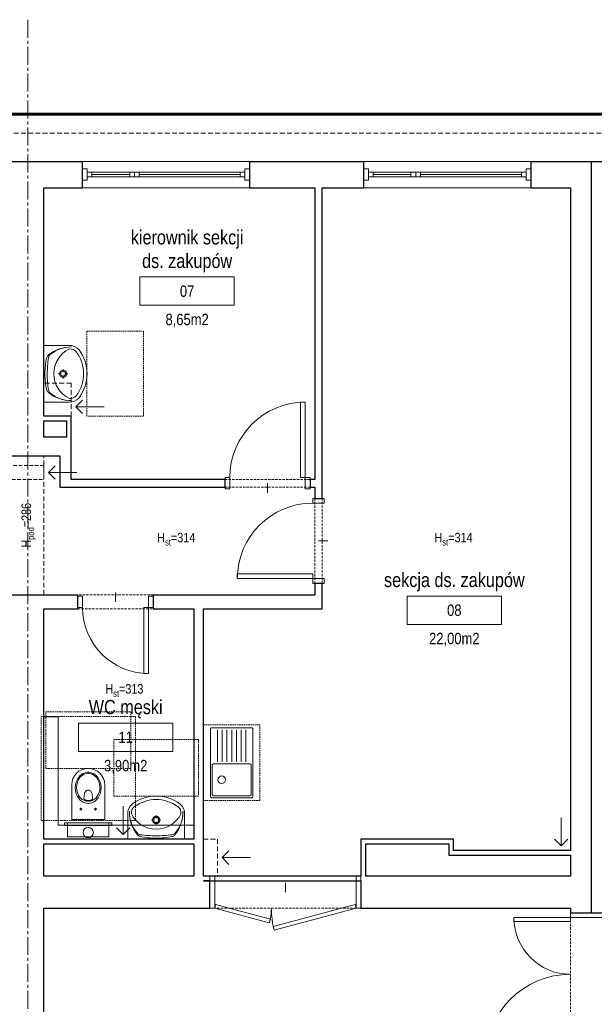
# Model space of a CAD drawing. Header units: millimetres. Extents: x 58673 to 77132, y 78327 to 116111.
# Tile 5 of 61: x 68643 to 69252, y 81088 to 82131. Entities that reach past the tile are written whole.
import ezdxf
from ezdxf.enums import TextEntityAlignment as Align

# ---------------------------------------------------------------- set-up
doc = ezdxf.new("R2010")
doc.units = ezdxf.units.MM
doc.header["$MEASUREMENT"] = 0
for name, pattern in [('_xref_ACAD-LSN_dyspozytornia_PW_rzuty_14$0$CENTER2', [28.575, 19.05, -3.175, 3.175, -3.175]), ('_xref_ACAD-LSN_dyspozytornia_PW_rzuty_14$0$DASHED', [19.05, 12.7, -6.35]), ('_xref_ACAD-LSN_dyspozytornia_PW_rzuty_14$0$HIDDEN2', [4.7625, 3.175, -1.5875])]:
    doc.linetypes.add(name, pattern=pattern)
doc.layers.get('0').update_dxf_attribs({"lineweight": 9})
doc.layers.get('Defpoints').update_dxf_attribs({"lineweight": 9})
for name, color, linetype, lineweight in [('_xref_ACAD-LSN_dyspozytornia_PW_rzuty_14$0$A drzwi płytowe', 250, 'Continuous', 9), ('_xref_ACAD-LSN_dyspozytornia_PW_rzuty_14$0$A opis', 250, 'Continuous', 13), ('_xref_ACAD-LSN_dyspozytornia_PW_rzuty_14$0$A opis pom', 250, 'Continuous', 9), ('_xref_ACAD-LSN_dyspozytornia_PW_rzuty_14$0$A opis pom pow', 250, 'Continuous', 9), ('_xref_ACAD-LSN_dyspozytornia_PW_rzuty_14$0$A opis technologia', 250, 'Continuous', 13), ('_xref_ACAD-LSN_dyspozytornia_PW_rzuty_14$0$A widok', 250, 'Continuous', 9), ('_xref_ACAD-LSN_dyspozytornia_PW_rzuty_14$0$A widok wyżej', 250, '_xref_ACAD-LSN_dyspozytornia_PW_rzuty_14$0$DASHED', 9), ('_xref_ACAD-LSN_dyspozytornia_PW_rzuty_14$0$A wyposazenie sanitarne', 250, 'Continuous', 9), ('_xref_ACAD-LSN_dyspozytornia_PW_rzuty_14$0$A zakres', 250, 'Continuous', 13), ('_xref_ACAD-LSN_dyspozytornia_PW_rzuty_14$0$A-Glaz', 250, 'Continuous', 9), ('_xref_ACAD-LSN_dyspozytornia_PW_rzuty_14$0$A-Wall', 250, 'Continuous', 25), ('_xref_ACAD-LSN_dyspozytornia_PW_rzuty_14$0$IS kanaly wentylacyjne', 250, '_xref_ACAD-LSN_dyspozytornia_PW_rzuty_14$0$DASHED', 9), ('_xref_ACAD-LSN_dyspozytornia_PW_rzuty_14$0$IS wentylacja kratki istniejace', 250, 'Continuous', 9), ('_xref_ACAD-LSN_dyspozytornia_PW_rzuty_14$0$S-Grid-Iden', 250, '_xref_ACAD-LSN_dyspozytornia_PW_rzuty_14$0$CENTER2', 9), ('xref', 8, 'Continuous', 9)]:
    doc.layers.add(name, color=color, linetype=linetype, lineweight=lineweight)
doc.styles.add('_xref_ACAD-LSN_dyspozytornia_PW_rzuty_14$0$Standard', font='ARIALN.TTF')
doc.styles.add('_xref_ACAD-LSN_dyspozytornia_PW_rzuty_14$0$STYL ASA', font='ARIALN.TTF')

# ---------------------------------------------------------------- blocks, each defined once
blk = doc.blocks.new('_xref_ACAD-LSN_dyspozytornia_PW_rzuty_14$0$umywalka 60x45')
at = {"color": 0, "lineweight": -2, "ltscale": 0.15}
for p, q in [((-30, 0), (30, 0)), ((-30, 0), (-30, -26.7)), ((9.5, 0), (-9.5, 0)), ((30, 0), (30, -26.7)), ((-1.9, -20.4), (-5.1, -20.4)), ((0, -15.3), (0, -18.5)), ((5, -20.4), (1.8, -20.4)), ((0, -22.2), (0, -25.4))]:
    blk.add_line(p, q, dxfattribs=at)
at = {"ltscale": 0.15}
blk.add_lwpolyline([(-26.3, -27, 0.236063), (-23.2, -34.4, 0.329715), (23.2, -34.4, 0.236063), (26.3, -27, 0.623035)], format="xyb", close=True, dxfattribs=at)
blk.add_lwpolyline([(-30, -26.7, 0.239105), (-25.5, -37.3, 0.331406), (25.5, -37.3, 0.239105), (30, -26.7)], format="xyb", dxfattribs=at)
at = {"color": 0, "lineweight": -2, "ltscale": 0.15}
for radius in [3.89, 2.78]:
    blk.add_circle((0, -20.4), radius, dxfattribs=at)
for centre, radius, start, end in [((9.3, -28.7), 37.7, 140.6648, 180.9072), ((5.4, -28.9), 33.9, 138.5245, 180.6767), ((-16.2, -9.7), 5, 97.8304, 138.5245), ((-16, -7.9), 5, 102.694, 140.6648), ((-0.6, -76.3), 75.1, 89.4897, 102.694), ((0.6, -131.8), 128.2, 90.245, 97.8304), ((0.6, -76.3), 75.1, 77.2285, 90.4328), ((-0.7, -131.8), 128.2, 82.0921, 89.6775), ((16.2, -9.8), 5, 41.398, 82.0921), ((16.1, -8), 5, 39.2578, 77.2285), ((-9.3, -28.7), 37.7, 359.0153, 39.2578), ((-5.5, -28.9), 33.9, 359.2458, 41.398)]:
    blk.add_arc(centre, radius, start, end, dxfattribs=at)
at = {"layer": 'Defpoints', "linetype": '_xref_ACAD-LSN_dyspozytornia_PW_rzuty_14$0$HIDDEN2', "ltscale": 0.5}
blk.add_lwpolyline([(-45, -45.6), (45, -45.6), (45, -105.6), (-45, -105.6)], close=True, dxfattribs=at)
blk = doc.blocks.new('_xref_ACAD-LSN_dyspozytornia_PW_rzuty_14$0$miska ustepowa')
at = {"ltscale": 0.15}
for points in [[(22, 2.5), (22, 17.5), (-22, 17.5), (-22, 2.5)], [(-25, 2.5), (-25, 5.5), (25, 5.5), (25, 2.5)], [(-22, 2.5), (-22, 5.5), (-25, 5.5), (-25, 2.5)], [(22, 2.5), (22, 5.5), (25, 5.5), (25, 2.5)]]:
    blk.add_lwpolyline(points, close=True, dxfattribs=at)
blk.add_lwpolyline([(-17.5, -37.5), (-17.5, -1), (17.5, -1), (17.5, -37.5, -1)], format="xyb", close=True, dxfattribs=at)
at = {"ltscale": 0.15, "elevation": 0}
for points in [[(-9.2, -12), (-6.3, -12)], [(-7.7, -13.4), (-7.7, -10.6)], [(9.2, -12), (6.3, -12)], [(7.7, -13.4), (7.7, -10.6)]]:
    blk.add_lwpolyline(points, dxfattribs=at)
at = {"ltscale": 0.15}
for points in [[(0, -51, 0), (1.3, -50.9, 0), (3.3, -50.5, 0), (5.2, -49.7, 0), (7, -48.6, 0), (8.7, -47.3, 0), (10.1, -45.6, 0), (11.4, -43.7, 0), (12.6, -40.8, 0), (13.4, -37.7, 0), (13.7, -34.5, 0), (13.4, -31.3, 0), (12.6, -28.2, 0), (11.4, -25.3, 0), (10.1, -23.4, 0), (8.7, -21.8, 0), (7, -20.4, 0), (5.2, -19.3, 0), (3.3, -18.5, 0), (2, -18.2, 0), (0.7, -18, 0), (-0.7, -18, 0), (-2, -18.2, 0), (-4, -18.7, 0), (-5.8, -19.6, 0), (-7.6, -20.8, 0), (-9.2, -22.3, 0), (-10.6, -24, 0), (-11.7, -26, 0), (-12.9, -28.9, 0), (-13.5, -32.1, 0), (-13.7, -35.3, 0), (-13.3, -38.5, 0), (-12.4, -41.5, 0), (-11.4, -43.7, 0), (-10.1, -45.6, 0), (-8.7, -47.3, 0), (-7, -48.6, 0), (-5.2, -49.7, 0), (-3.3, -50.5, 0), (-2, -50.8, 0), (-0.7, -51, 0)], [(0, -49.7, 0), (1.2, -49.6, 0), (3, -49.3, 0), (4.7, -48.6, 0), (6.3, -47.6, 0), (7.8, -46.4, 0), (9.1, -44.9, 0), (10.2, -43.1, 0), (11.4, -40.6, 0), (12.1, -37.8, 0), (12.3, -34.9, 0), (12.1, -32, 0), (11.4, -29.3, 0), (10.2, -26.7, 0), (9.1, -25, 0), (7.8, -23.5, 0), (6.3, -22.2, 0), (4.7, -21.3, 0), (3, -20.6, 0), (1.8, -20.3, 0), (0.6, -20.2, 0), (-0.6, -20.2, 0), (-1.8, -20.3, 0), (-3.6, -20.8, 0), (-5.3, -21.6, 0), (-6.8, -22.6, 0), (-8.3, -24, 0), (-9.5, -25.5, 0), (-10.5, -27.3, 0), (-11.6, -29.9, 0), (-12.2, -32.8, 0), (-12.3, -35.7, 0), (-11.9, -38.5, 0), (-11.1, -41.2, 0), (-10.2, -43.1, 0), (-9.1, -44.9, 0), (-7.8, -46.4, 0), (-6.3, -47.6, 0), (-4.7, -48.6, 0), (-3, -49.3, 0), (-1.8, -49.6, 0), (-0.6, -49.7, 0)]]:
    blk.add_polyline3d(points, close=True, dxfattribs=at)
for points in [[(-3.8, -21.9, 0), (-4, -22, 0), (-4.1, -22.1, 0), (-4.2, -22.2, 0), (-4.3, -22.3, 0), (-4.4, -22.4, 0), (-4.4, -22.6, 0), (-4.4, -22.8, 0), (-4.5, -22.9, 0)], [(0, -32, 0), (-0.6, -32, 0), (-1.1, -31.9, 0), (-1.7, -31.6, 0), (-2.3, -31.3, 0), (-2.6, -31, 0), (-3, -30.6, 0), (-3.4, -30, 0), (-3.8, -29.2, 0), (-4.1, -27.9, 0), (-4.3, -26.7, 0), (-4.4, -25.2, 0), (-4.5, -23.9, 0), (-4.5, -22.9, 0)], [(-3.8, -21.9, 0), (-3.4, -21.7, 0), (-2.9, -21.5, 0), (-2.4, -21.4, 0), (-1.9, -21.3, 0), (-1.5, -21.2, 0), (-1, -21.1, 0), (-0.5, -21.1, 0), (0, -21.1, 0)], [(3.8, -21.9, 0), (3.4, -21.7, 0), (2.9, -21.5, 0), (2.4, -21.4, 0), (1.9, -21.3, 0), (1.5, -21.2, 0), (1, -21.1, 0), (0.5, -21.1, 0), (0, -21.1, 0)], [(0, -32, 0), (0.6, -32, 0), (1.1, -31.9, 0), (1.7, -31.6, 0), (2.3, -31.3, 0), (2.6, -31, 0), (3, -30.6, 0), (3.4, -30, 0), (3.8, -29.2, 0), (4.1, -27.9, 0), (4.3, -26.7, 0), (4.4, -25.2, 0), (4.5, -23.9, 0), (4.5, -22.9, 0)], [(3.8, -21.9, 0), (4, -22, 0), (4.1, -22.1, 0), (4.2, -22.2, 0), (4.3, -22.3, 0), (4.4, -22.4, 0), (4.4, -22.6, 0), (4.4, -22.8, 0), (4.5, -22.9, 0)]]:
    blk.add_polyline3d(points, dxfattribs=at)
for centre, radius in [((0, 13), 5.5), ((-7.7, -12, 0), 0.75), ((7.7, -12, 0), 0.75)]:
    blk.add_circle(centre, radius, dxfattribs=at)
at = {"layer": 'Defpoints', "linetype": '_xref_ACAD-LSN_dyspozytornia_PW_rzuty_14$0$HIDDEN2', "ltscale": 0.5}
for points in [[(-50, 0), (50, 0), (50, -110), (-50, -110)], [(-45, -55), (45, -55), (45, -115), (-45, -115)]]:
    blk.add_lwpolyline(points, close=True, dxfattribs=at)
blk = doc.blocks.new('_xref_ACAD-LSN_dyspozytornia_PW_rzuty_14$0$zlew jednokomorowy z ociekaczem')
at = {"color": 0, "linetype": 'ByBlock', "lineweight": -2, "ltscale": 0.15}
for p, q in [((-35, -15), (-1, -15)), ((-35, -20), (-1, -20)), ((-35, -25), (-1, -25)), ((-35, -30), (-1, -30)), ((-35, -35), (-1, -35)), ((-35, -40), (-1, -40)), ((-35, -45), (-1, -45))]:
    blk.add_line(p, q, dxfattribs=at)
for points in [[(-35.7, -52.5), (35.7, -52.5, 0.414214), (37, -51.2), (37, -8.8, 0.414214), (35.7, -7.5), (-35.7, -7.5, 0.414214), (-37, -8.8), (-37, -51.2, 0.414214)], [(2.2, -9.5), (33.8, -9.5, -0.414214), (35, -10.7), (35, -49.3, -0.414214), (33.8, -50.5), (2.2, -50.5, -0.414214), (1, -49.3), (1, -10.7, -0.414214)]]:
    blk.add_lwpolyline(points, format="xyb", close=True, dxfattribs=at)
blk.add_circle((18, -19.5), 4, dxfattribs=at)
at = {"layer": 'Defpoints', "linetype": '_xref_ACAD-LSN_dyspozytornia_PW_rzuty_14$0$HIDDEN2', "ltscale": 0.5}
blk.add_lwpolyline([(40, 0), (-40, 0), (-40, -60), (40, -60)], close=True, dxfattribs=at)
blk = doc.blocks.new('_xref_ACAD-LSN_dyspozytornia_PW_rzuty_14$0$blok do okna')
for points in [[(28.5, 2.5), (33.5, 2.5), (33.5, -2.5), (28.5, -2.5)], [(33.5, 2.5), (38.5, 2.5), (38.5, -2.5), (33.5, -2.5)]]:
    blk.add_lwpolyline(points, close=True)
for points in [[(-78.5, 0), (28.5, 0)], [(38.5, 0), (78.5, 0)]]:
    blk.add_lwpolyline(points)
blk = doc.blocks.new('_xref_ACAD-LSN_dyspozytornia_PW_rzuty_14$0$środek')
blk.add_line((0, 0), (0, -10))
blk = doc.blocks.new('_xref_ACAD-LSN_dyspozytornia_PW_rzuty_14$0$tag wn')
blk.add_lwpolyline([(-25, -7.5), (25, -7.5), (25, 7.5), (-25, 7.5)], close=True)
at = {"style": '_xref_ACAD-LSN_dyspozytornia_PW_rzuty_14$0$STYL ASA'}
blk.add_attdef('ROOM:NO', text='', height=6, dxfattribs=at).set_placement((0, 0), align=Align.MIDDLE_CENTER)
at = {"layer": '_xref_ACAD-LSN_dyspozytornia_PW_rzuty_14$0$A opis pom pow', "style": '_xref_ACAD-LSN_dyspozytornia_PW_rzuty_14$0$STYL ASA'}
blk.add_attdef('ROOM:AREA', text='', height=6, dxfattribs=at).set_placement((0, -15), align=Align.MIDDLE_CENTER)
blk = doc.blocks.new('_xref_ACAD-LSN_dyspozytornia_PW_rzuty_14')
at = {"layer": '_xref_ACAD-LSN_dyspozytornia_PW_rzuty_14$0$A drzwi płytowe', "linetype": 'Continuous', "lineweight": 9}
for points in [[(68945.7, 81646.2), (68940.7, 81646.2), (68940.7, 81726.2), (68945.7, 81726.2)], [(68953.7, 81539.2), (68953.7, 81544.2), (68873.7, 81544.2), (68873.7, 81539.2)], [(68779.7, 81508.7), (68774.7, 81508.7), (68774.7, 81438.7), (68779.7, 81438.7)], [(68849.7, 81190.2), (68850.7, 81194.1), (68908.7, 81178.6), (68907.6, 81174.7)], [(68912.8, 81166.9), (68911.7, 81170.8), (68998.6, 81194.1), (68999.7, 81190.2)], [(69226.7, 81180.2), (69226.7, 81176.2), (69166.7, 81176.2), (69166.7, 81180.2)]]:
    blk.add_lwpolyline(points, close=True, dxfattribs=at)
at = {"layer": '_xref_ACAD-LSN_dyspozytornia_PW_rzuty_14$0$A drzwi płytowe', "linetype": 'Continuous', "lineweight": 9, "ltscale": 0.2}
for points in [[(68865.7, 81634.2), (68860.7, 81634.2), (68860.7, 81646.2), (68865.7, 81646.2)], [(68945.7, 81634.2), (68950.7, 81634.2), (68950.7, 81646.2), (68945.7, 81646.2)], [(68965.7, 81619.2), (68965.7, 81624.2), (68953.7, 81624.2), (68953.7, 81619.2)], [(68965.7, 81539.2), (68965.7, 81534.2), (68953.7, 81534.2), (68953.7, 81539.2)], [(68709.7, 81520.7), (68704.7, 81520.7), (68704.7, 81508.7), (68709.7, 81508.7)], [(68779.7, 81520.7), (68784.7, 81520.7), (68784.7, 81508.7), (68779.7, 81508.7)], [(68849.7, 81224.2), (68844.7, 81224.2), (68844.7, 81190.2), (68849.7, 81190.2)], [(68999.7, 81224.2), (69004.7, 81224.2), (69004.7, 81190.2), (68999.7, 81190.2)], [(69283.7, 81180.2), (69283.7, 81185.2), (69226.7, 81185.2), (69226.7, 81180.2)]]:
    blk.add_lwpolyline(points, close=True, dxfattribs=at)
at = {"layer": '_xref_ACAD-LSN_dyspozytornia_PW_rzuty_14$0$A drzwi płytowe', "linetype": 'Continuous', "lineweight": 9, "ltscale": 0.2, "extrusion": (0, 0, -1)}
for centre, radius, start, end in [((-68945.7, 81646.2), 80, 0, 90), ((-68849.7, 81190.2), 60, 180, 195), ((-69226.7, 81180.2), 60, 270, 0)]:
    blk.add_arc(centre, radius, start, end, dxfattribs=at)
at = {"layer": '_xref_ACAD-LSN_dyspozytornia_PW_rzuty_14$0$A drzwi płytowe', "linetype": 'Continuous', "lineweight": 9, "ltscale": 0.2}
for centre, radius, start, end in [((68953.7, 81539.2), 80, 90, 180), ((68779.7, 81508.7), 70, 180, 270), ((68999.7, 81190.2), 90, 180, 195), ((69226.7, 81030.2), 90, 90, 180)]:
    blk.add_arc(centre, radius, start, end, dxfattribs=at)
at = {"layer": '_xref_ACAD-LSN_dyspozytornia_PW_rzuty_14$0$A widok'}
blk.add_lwpolyline([(68827.7, 81278.2), (68683.7, 81278.2), (68683.7, 81392.7), (68668.7, 81392.7)], dxfattribs=at)
at = {"layer": '_xref_ACAD-LSN_dyspozytornia_PW_rzuty_14$0$A widok wyżej', "linetype": '_xref_ACAD-LSN_dyspozytornia_PW_rzuty_14$0$DASHED', "lineweight": 9, "ltscale": 0.2}
for p, q in [((68886.7, 81981.2), (68709.7, 81981.2)), ((69184.7, 81981.2), (69007.7, 81981.2)), ((68709.7, 81953.2), (68886.7, 81953.2)), ((69007.7, 81953.2), (69184.7, 81953.2)), ((68950.7, 81644.2), (68860.7, 81644.2)), ((68860.7, 81636.2), (68950.7, 81636.2)), ((68955.7, 81624.2), (68955.7, 81534.2)), ((68963.7, 81534.2), (68963.7, 81624.2)), ((68784.7, 81522.2), (68704.7, 81522.2)), ((68704.7, 81507.2), (68784.7, 81507.2)), ((68844.7, 81190.2), (69004.7, 81190.2)), ((69226.7, 81185.2), (69226.7, 81025.2))]:
    blk.add_line(p, q, dxfattribs=at)
at = {"layer": '_xref_ACAD-LSN_dyspozytornia_PW_rzuty_14$0$A widok wyżej', "ltscale": 0.4}
for points in [[(65352.7, 82011.2), (72855.7, 82011.2)], [(68697.7, 81711.2), (68697.7, 81746.2), (68668.7, 81746.2)], [(68668.7, 81522.2), (68668.7, 81669.2)], [(68837.7, 81263.2), (68852.7, 81263.2), (68852.7, 81224.2)]]:
    blk.add_lwpolyline(points, dxfattribs=at)
at = {"layer": '_xref_ACAD-LSN_dyspozytornia_PW_rzuty_14$0$A zakres', "linetype": '_xref_ACAD-LSN_dyspozytornia_PW_rzuty_14$0$DASHED', "const_width": 3}
blk.add_lwpolyline([(67446.2, 82031.2), (67446.2, 80639.2), (72869.7, 80639.2), (72869.7, 82031.2)], close=True, dxfattribs=at)
at = {"layer": '_xref_ACAD-LSN_dyspozytornia_PW_rzuty_14$0$A-Glaz', "linetype": 'Continuous', "lineweight": 9}
for p, q in [((68886.7, 81981.2), (68709.7, 81981.2)), ((69184.7, 81981.2), (69007.7, 81981.2)), ((68719.7, 81964.7), (68719.7, 81969.7)), ((68876.7, 81964.7), (68876.7, 81969.7)), ((69017.7, 81964.7), (69017.7, 81969.7)), ((69174.7, 81964.7), (69174.7, 81969.7)), ((68886.7, 81953.2), (68709.7, 81953.2)), ((69184.7, 81953.2), (69007.7, 81953.2))]:
    blk.add_line(p, q, dxfattribs=at)
for points in [[(68714.7, 81973.2), (68709.7, 81973.2), (68709.7, 81961.2), (68714.7, 81961.2)], [(68881.7, 81964.7), (68881.7, 81969.7), (68714.7, 81969.7), (68714.7, 81964.7)], [(68881.7, 81973.2), (68886.7, 81973.2), (68886.7, 81961.2), (68881.7, 81961.2)], [(69012.7, 81973.2), (69007.7, 81973.2), (69007.7, 81961.2), (69012.7, 81961.2)], [(69179.7, 81964.7), (69179.7, 81969.7), (69012.7, 81969.7), (69012.7, 81964.7)], [(69179.7, 81973.2), (69184.7, 81973.2), (69184.7, 81961.2), (69179.7, 81961.2)]]:
    blk.add_lwpolyline(points, close=True, dxfattribs=at)
at = {"layer": '_xref_ACAD-LSN_dyspozytornia_PW_rzuty_14$0$A-Wall', "linetype": 'Continuous', "lineweight": 25}
for p, q in [((68588.7, 81981.2), (68709.7, 81981.2)), ((68709.7, 81953.2), (68709.7, 81981.2)), ((68886.7, 81981.2), (69007.7, 81981.2)), ((68886.7, 81981.2), (68886.7, 81953.2)), ((69007.7, 81953.2), (69007.7, 81981.2)), ((69184.7, 81981.2), (69345.7, 81981.2)), ((69184.7, 81981.2), (69184.7, 81953.2)), ((68668.7, 81953.2), (68709.7, 81953.2)), ((68668.7, 81711.2), (68668.7, 81953.2)), ((68886.7, 81953.2), (68955.7, 81953.2)), ((68955.7, 81953.2), (68955.7, 81644.2)), ((68963.7, 81953.2), (69007.7, 81953.2)), ((68963.7, 81624.2), (68963.7, 81953.2)), ((69184.7, 81953.2), (69226.7, 81953.2)), ((69226.7, 81953.2), (69226.7, 81251.2)), ((68697.7, 81711.2), (68668.7, 81711.2)), ((68697.7, 81669.2), (68697.7, 81711.2)), ((68668.7, 81706.2), (68692.7, 81706.2)), ((68668.7, 81689.2), (68668.7, 81706.2)), ((68692.7, 81706.2), (68692.7, 81689.2)), ((68692.7, 81689.2), (68668.7, 81689.2)), ((68501.7, 81669.2), (68685.7, 81669.2)), ((68685.7, 81669.2), (68685.7, 81636.2)), ((68697.7, 81644.2), (68697.7, 81669.2)), ((68685.7, 81636.2), (68860.7, 81636.2)), ((68860.7, 81644.2), (68697.7, 81644.2)), ((68860.7, 81636.2), (68860.7, 81644.2)), ((68955.7, 81644.2), (68950.7, 81644.2)), ((68950.7, 81644.2), (68950.7, 81636.2)), ((68950.7, 81636.2), (68955.7, 81636.2)), ((68955.7, 81636.2), (68955.7, 81624.2)), ((68955.7, 81624.2), (68963.7, 81624.2)), ((68963.7, 81534.2), (68955.7, 81534.2)), ((68955.7, 81534.2), (68955.7, 81522.2)), ((68963.7, 81507.2), (68963.7, 81534.2)), ((68214.7, 81522.2), (68704.7, 81522.2)), ((68704.7, 81507.2), (68704.7, 81522.2)), ((68784.7, 81522.2), (68955.7, 81522.2)), ((68784.7, 81522.2), (68784.7, 81507.2)), ((68668.7, 81263.2), (68668.7, 81507.2)), ((68668.7, 81507.2), (68704.7, 81507.2)), ((68784.7, 81507.2), (68827.7, 81507.2)), ((68827.7, 81507.2), (68827.7, 81263.2)), ((68837.7, 81507.2), (68963.7, 81507.2)), ((68837.7, 81224.2), (68837.7, 81507.2)), ((68827.7, 81263.2), (68668.7, 81263.2)), ((69102.7, 81263.2), (69004.7, 81263.2)), ((69004.7, 81263.2), (69004.7, 81224.2)), ((69102.7, 81251.2), (69102.7, 81263.2)), ((68668.7, 81224.2), (68668.7, 81258.2)), ((68668.7, 81258.2), (68827.7, 81258.2)), ((68827.7, 81258.2), (68827.7, 81224.2)), ((69009.7, 81258.2), (69097.7, 81258.2)), ((69009.7, 81224.2), (69009.7, 81258.2)), ((69097.7, 81258.2), (69097.7, 81246.2)), ((69226.7, 81251.2), (69102.7, 81251.2)), ((69097.7, 81246.2), (69226.7, 81246.2)), ((69226.7, 81246.2), (69226.7, 81224.2)), ((68827.7, 81224.2), (68668.7, 81224.2)), ((69004.7, 81224.2), (68837.7, 81224.2)), ((68844.7, 81219.2), (68837.7, 81219.2)), ((68837.7, 81219.2), (69004.7, 81219.2)), ((68844.7, 81190.2), (68844.7, 81219.2)), ((69004.7, 81219.2), (69004.7, 81190.2)), ((69226.7, 81224.2), (69009.7, 81224.2)), ((68668.7, 80717.2), (68668.7, 81190.2)), ((68668.7, 81190.2), (68844.7, 81190.2)), ((69004.7, 81190.2), (69226.7, 81190.2)), ((69226.7, 81190.2), (69226.7, 81185.2)), ((69226.7, 81185.2), (69283.7, 81185.2))]:
    blk.add_line(p, q, dxfattribs=at)
at = {"layer": '_xref_ACAD-LSN_dyspozytornia_PW_rzuty_14$0$A-Wall'}
blk.add_lwpolyline([(69248.7, 81981.2), (69248.7, 81185.2)], dxfattribs=at)
at = {"layer": '_xref_ACAD-LSN_dyspozytornia_PW_rzuty_14$0$IS kanaly wentylacyjne', "ltscale": 0.3}
blk.add_lwpolyline([(68297.7, 81644.2), (68668.7, 81644.2), (68668.7, 81659.2), (68297.7, 81659.2)], dxfattribs=at)
at = {"layer": '_xref_ACAD-LSN_dyspozytornia_PW_rzuty_14$0$IS kanaly wentylacyjne', "linetype": 'ByBlock', "ltscale": 0.3}
for points in [[(68680.8, 81658.8), (68673.7, 81651.7), (68680.8, 81644.6)], [(68673.7, 81651.7), (68703.7, 81651.7)]]:
    blk.add_lwpolyline(points, dxfattribs=at)
at = {"layer": '_xref_ACAD-LSN_dyspozytornia_PW_rzuty_14$0$IS wentylacja kratki istniejace'}
for points in [[(68709.8, 81728.3), (68702.7, 81721.2), (68709.8, 81714.1)], [(68702.7, 81721.2), (68732.7, 81721.2)], [(68752.7, 81268.2), (68752.7, 81298.2)], [(69216.7, 81256.2), (69216.7, 81286.2)], [(68745.6, 81275.3), (68752.7, 81268.2), (68759.8, 81275.3)], [(69209.6, 81263.3), (69216.7, 81256.2), (69223.8, 81263.3)], [(68864.8, 81250.8), (68857.7, 81243.7), (68864.8, 81236.6)], [(68857.7, 81243.7), (68887.7, 81243.7)]]:
    blk.add_lwpolyline(points, dxfattribs=at)
at = {"layer": '_xref_ACAD-LSN_dyspozytornia_PW_rzuty_14$0$S-Grid-Iden'}
blk.add_lwpolyline([(68651.7, 82131.2), (68651.7, 80539.2)], dxfattribs=at)
at = {"layer": '_xref_ACAD-LSN_dyspozytornia_PW_rzuty_14$0$A drzwi płytowe', "linetype": 'Continuous', "lineweight": 9, "ltscale": 0.2, "extrusion": (0, 0, -1), "zscale": -1}
blk.add_blockref('_xref_ACAD-LSN_dyspozytornia_PW_rzuty_14$0$środek', (-68905.7, 81640.2), dxfattribs=at)
at = {"layer": '_xref_ACAD-LSN_dyspozytornia_PW_rzuty_14$0$A drzwi płytowe', "linetype": 'Continuous', "lineweight": 9, "ltscale": 0.2}
for p, rotation in [((68959.7, 81579.2), 90), ((68744.7, 81514.7), 180)]:
    blk.add_blockref('_xref_ACAD-LSN_dyspozytornia_PW_rzuty_14$0$środek', p, dxfattribs=dict(at, rotation=rotation))
at = {"layer": '_xref_ACAD-LSN_dyspozytornia_PW_rzuty_14$0$A drzwi płytowe', "linetype": 'Continuous', "lineweight": 9, "ltscale": 0.2, "extrusion": (0, 0, -1), "zscale": -1, "rotation": 180}
blk.add_blockref('_xref_ACAD-LSN_dyspozytornia_PW_rzuty_14$0$środek', (-68924.7, 81207.2), dxfattribs=at)
at = {"layer": '_xref_ACAD-LSN_dyspozytornia_PW_rzuty_14$0$A opis pom', "linetype": 'Continuous', "lineweight": 9, "xscale": 2, "yscale": 2, "zscale": 2}
for p, values in [((68820.5, 81843.7), {'ROOM:NO': '07', 'ROOM:AREA': '8,65m2'}), ((69103.6, 81505.8), {'ROOM:NO': '08', 'ROOM:AREA': '22,00m2'}), ((68755.4, 81371.2), {'ROOM:NO': '11', 'ROOM:AREA': '3,90m2'})]:
    blk.add_blockref('_xref_ACAD-LSN_dyspozytornia_PW_rzuty_14$0$tag wn', p, dxfattribs=at).add_auto_attribs(values)
at = {"layer": '_xref_ACAD-LSN_dyspozytornia_PW_rzuty_14$0$A wyposazenie sanitarne'}
for name, p, rotation in [('_xref_ACAD-LSN_dyspozytornia_PW_rzuty_14$0$umywalka 60x45', (68668.7, 81756.2), 89.99999999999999), ('_xref_ACAD-LSN_dyspozytornia_PW_rzuty_14$0$miska ustepowa', (68715.7, 81283.2), 180), ('_xref_ACAD-LSN_dyspozytornia_PW_rzuty_14$0$umywalka 60x45', (68787.7, 81263.2), 180)]:
    blk.add_blockref(name, p, dxfattribs=dict(at, rotation=rotation))
at = {"layer": '_xref_ACAD-LSN_dyspozytornia_PW_rzuty_14$0$A wyposazenie sanitarne', "xscale": -1, "rotation": 90}
blk.add_blockref('_xref_ACAD-LSN_dyspozytornia_PW_rzuty_14$0$zlew jednokomorowy z ociekaczem', (68837.7, 81344.2), dxfattribs=at)
at = {"layer": '_xref_ACAD-LSN_dyspozytornia_PW_rzuty_14$0$A-Glaz', "linetype": 'Continuous', "lineweight": 9, "rotation": 180}
for p in [(68798.2, 81967.2), (69096.2, 81967.2)]:
    blk.add_blockref('_xref_ACAD-LSN_dyspozytornia_PW_rzuty_14$0$blok do okna', p, dxfattribs=at)
at = {"layer": '_xref_ACAD-LSN_dyspozytornia_PW_rzuty_14$0$A opis', "linetype": 'Continuous', "lineweight": 9, "insert": (68651.7, 81595.7), "char_height": 10, "attachment_point": 5, "rotation": 90, "style": '_xref_ACAD-LSN_dyspozytornia_PW_rzuty_14$0$Standard'}
blk.add_mtext_dynamic_manual_height_columns('\\A1;\\pxqc;H{\\H0.7x;\\S^ pod;}=286', width=72.748, gutter_width=1, heights=[0], dxfattribs=at)
at = {"layer": '_xref_ACAD-LSN_dyspozytornia_PW_rzuty_14$0$A opis', "linetype": 'Continuous', "lineweight": 9, "char_height": 10, "attachment_point": 5, "style": '_xref_ACAD-LSN_dyspozytornia_PW_rzuty_14$0$Standard'}
for s, insert in [('\\A1;\\pxqc;H{\\H0.7x;\\S^ st;}=314', (68809, 81581)), ('\\A1;\\pxqc;H{\\H0.7x;\\S^ st;}=314', (69102.8, 81581)), ('\\A1;\\pxqc;H{\\H0.7x;\\S^ st;}=313', (68754, 81420.8))]:
    blk.add_mtext_dynamic_manual_height_columns(s, width=72.748, gutter_width=1, heights=[0], dxfattribs=dict(at, insert=insert))
at = {"layer": '_xref_ACAD-LSN_dyspozytornia_PW_rzuty_14$0$A opis technologia', "char_height": 15, "attachment_point": 8, "style": '_xref_ACAD-LSN_dyspozytornia_PW_rzuty_14$0$STYL ASA'}
for s, width, insert in [('kierownik sekcji ds. zakupów', 125.629, (68820.5, 81863.7)), ('sekcja ds. zakupów', 187.649, (69103.6, 81525.8)), ('WC męski', 187.649, (68755.4, 81391.2))]:
    blk.add_mtext_dynamic_manual_height_columns(s, width=width, gutter_width=1, heights=[0], dxfattribs=dict(at, insert=insert))

msp = doc.modelspace()

# ---------------------------------------------------------------- block references
at = {"layer": 'xref'}
msp.add_blockref('_xref_ACAD-LSN_dyspozytornia_PW_rzuty_14', (0, 0), dxfattribs=at)

doc.saveas('drawing.dxf')
